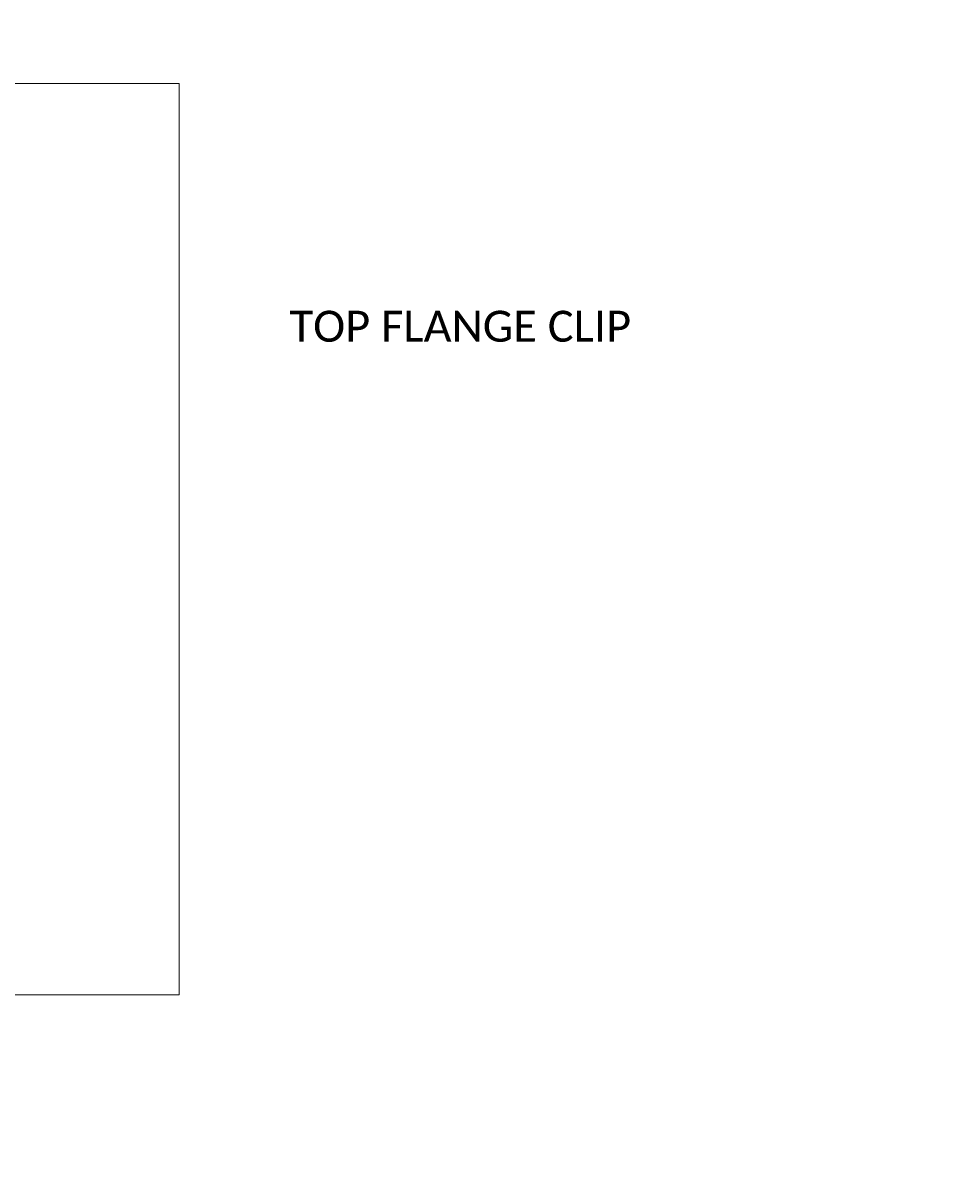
# Model space of a CAD drawing. Extents: x 23 to 1533, y 6 to 258.
# Tile 12 of 15: x 367 to 566, y 6 to 258. Entities that reach past the tile are written whole.
import ezdxf
from ezdxf.enums import TextEntityAlignment as Align

# ---------------------------------------------------------------- set-up
doc = ezdxf.new("R2010")
doc.units = 0
doc.header["$MEASUREMENT"] = 0
doc.layers.add('B_ANNO_DESIGN_NOTES', color=1, linetype='Continuous', lineweight=18, true_color=0xff0000)
for name, color, linetype, lineweight in [('B_ANNO_DIM', 7, 'Continuous', 18), ('B_ANNO_TEXT', 7, 'Continuous', 18), ('B_CONC_GIRD', 50, 'Continuous', 40), ('B_REBAR', 5, 'Continuous', 25)]:
    doc.layers.add(name, color=color, linetype=linetype, lineweight=lineweight)
doc.layers.add('B_ANNO_NOPLOT', color=47, linetype='Continuous', lineweight=18, plot=False)
doc.styles.add('Annotative', font='calibri.ttf', dxfattribs={"height": 0.0625})
doc.styles.get("Standard").update_dxf_attribs({"font": 'calibri.ttf'})
doc.dimstyles.get("Standard").update_dxf_attribs({"dimtxt": 0.0625, "dimasz": 0.0625, "dimexe": 0.03125, "dimexo": 0.03125, "dimgap": 0.03125, "dimtad": 1, "dimdec": 3, "dimzin": 3, "dimdsep": 46, "dimlunit": 4, "dimtxsty": 'Standard', "dimblk": 'OPEN30', "dimcen": 0.03125, "dimaunit": 1, "dimadec": 0, "dimazin": 3, "dimtfac": 0.75, "dimtdec": 3, "dimtofl": 0, "dimtmove": 0, "dimatfit": 3, "dimldrblk": 'OPEN30', "dimfxl": 1, "dimtfill": 1, "dimfrac": 1, "dimtolj": 1, "dimtzin": 0, "dimarcsym": 0})

# ---------------------------------------------------------------- blocks, each defined once
blk = doc.blocks.new('_Open30')
at = {"color": 0, "linetype": 'ByBlock', "lineweight": -2}
for p, q in [((-1, 0.27), (0, 0)), ((0, 0), (-1, -0.27)), ((0, 0), (-1, 0))]:
    blk.add_line(p, q, dxfattribs=at)
blk = doc.blocks.new('*D119')
at = {"layer": 'B_ANNO_DIM', "color": 0, "lineweight": -2, "transparency": 16777216}
for p, q in [((20.46, 239.84), (7.69, 239.84)), ((8.44, 238.34), (8.44, 193.35)), ((20.46, 191.85), (7.69, 191.85))]:
    blk.add_line(p, q, dxfattribs=at)
at = {"layer": 'Defpoints', "color": 0, "transparency": 16777216}
for p in [(21.21, 239.84), (8.44, 191.85), (21.21, 191.85)]:
    blk.add_point(p, dxfattribs=at)
at = {"layer": 'B_ANNO_DIM', "color": 0, "lineweight": -2, "transparency": 16777216, "xscale": 1.5, "yscale": 1.5, "zscale": 1.5}
for p, rotation in [((8.44, 239.84), 90), ((8.44, 191.85), 270)]:
    blk.add_blockref('_Open30', p, dxfattribs=dict(at, rotation=rotation))
at = {"layer": 'B_ANNO_DIM', "color": 0, "transparency": 16777216, "insert": (6.93, 215.85), "char_height": 1.5, "attachment_point": 5, "rotation": 90, "bg_fill": 3, "box_fill_scale": 1.25, "bg_fill_color": 256, "bg_fill_true_color": 13158600, "bg_fill_transparency": 0}
blk.add_mtext('\\A1;4\'-0"', dxfattribs=at)
blk = doc.blocks.new('*D122')
at = {"layer": 'B_ANNO_DIM', "color": 0, "lineweight": -2, "transparency": 16777216}
for p, q in [((24.19, 239.84), (14.42, 239.84)), ((15.17, 234.87), (15.17, 238.34)), ((20.46, 233.37), (14.42, 233.37))]:
    blk.add_line(p, q, dxfattribs=at)
at = {"layer": 'Defpoints', "color": 0, "transparency": 16777216}
for p in [(15.17, 239.84), (24.94, 239.84), (21.21, 233.37)]:
    blk.add_point(p, dxfattribs=at)
at = {"layer": 'B_ANNO_DIM', "color": 0, "lineweight": -2, "transparency": 16777216, "xscale": 1.5, "yscale": 1.5, "zscale": 1.5}
for p, rotation in [((15.17, 239.84), 90), ((15.17, 233.37), 270)]:
    blk.add_blockref('_Open30', p, dxfattribs=dict(at, rotation=rotation))
blk = doc.blocks.new('*D120')
at = {"layer": 'B_ANNO_DIM', "color": 0, "lineweight": -2, "transparency": 16777216}
for p, q in [((19.71, 245.97), (18.21, 245.97)), ((21.21, 240.59), (21.21, 246.72)), ((24.94, 240.59), (24.94, 246.72)), ((26.44, 245.97), (27.94, 245.97)), ((21.21, 234.12), (21.21, 239.09))]:
    blk.add_line(p, q, dxfattribs=at)
at = {"layer": 'Defpoints', "color": 0, "transparency": 16777216}
for p in [(24.94, 245.97), (24.94, 239.84), (21.21, 233.37)]:
    blk.add_point(p, dxfattribs=at)
at = {"layer": 'B_ANNO_DIM', "color": 0, "lineweight": -2, "transparency": 16777216, "xscale": 1.5, "yscale": 1.5, "zscale": 1.5}
blk.add_blockref('_Open30', (21.21, 245.97), dxfattribs=at)
at = {"layer": 'B_ANNO_DIM', "color": 0, "lineweight": -2, "transparency": 16777216, "xscale": 1.5, "yscale": 1.5, "zscale": 1.5, "rotation": 180}
blk.add_blockref('_Open30', (24.94, 245.97), dxfattribs=at)
blk = doc.blocks.new('*U36')
at = {"layer": 'B_REBAR'}
for p, q in [((2.59, 0.25), (3.03, 0.25)), ((7.09, 0.25), (3.03, 0.25)), ((7.59, 0.25), (12.09, 0.25)), ((12.59, 0.25), (17.09, 0.25)), ((17.59, 0.25), (22.09, 0.25)), ((22.59, 0.25), (27.09, 0.25)), ((27.59, 0.25), (32.09, 0.25)), ((32.59, 0.25), (37.09, 0.25)), ((37.59, 0.25), (42.09, 0.25)), ((42.59, 0.25), (47.09, 0.25)), ((47.59, 0.25), (52.09, 0.25)), ((52.59, 0.25), (56.54, 0.25)), ((2.59, -0.25), (3.03, -0.25)), ((3.03, -0.25), (7.09, -0.25)), ((7.59, -0.25), (12.09, -0.25)), ((12.59, -0.25), (17.09, -0.25)), ((17.59, -0.25), (22.09, -0.25)), ((22.59, -0.25), (27.09, -0.25)), ((27.59, -0.25), (32.09, -0.25)), ((32.59, -0.25), (37.09, -0.25)), ((37.59, -0.25), (42.09, -0.25)), ((42.59, -0.25), (47.09, -0.25)), ((47.59, -0.25), (52.09, -0.25)), ((52.59, -0.25), (56.54, -0.25))]:
    blk.add_line(p, q, dxfattribs=at)
blk.add_lwpolyline([(2.09, 0.25), (0, 0.25), (0, -0.25), (2.09, -0.25)], dxfattribs=at)
blk = doc.blocks.new('*U19')
at = {"layer": 'B_REBAR'}
for p, q in [((7.09, 0.25), (3.03, 0.25)), ((3.03, 0.25), (3.03, -0.25)), ((7.59, 0.25), (12.09, 0.25)), ((12.59, 0.25), (17.09, 0.25)), ((17.59, 0.25), (22.09, 0.25)), ((22.59, 0.25), (27.09, 0.25)), ((27.59, 0.25), (32.09, 0.25)), ((32.59, 0.25), (37.09, 0.25)), ((37.59, 0.25), (42.09, 0.25)), ((42.59, 0.25), (47.09, 0.25)), ((47.59, 0.25), (52.09, 0.25)), ((52.59, 0.25), (56.54, 0.25)), ((3.03, -0.25), (7.09, -0.25)), ((7.59, -0.25), (12.09, -0.25)), ((12.59, -0.25), (17.09, -0.25)), ((17.59, -0.25), (22.09, -0.25)), ((22.59, -0.25), (27.09, -0.25)), ((27.59, -0.25), (32.09, -0.25)), ((32.59, -0.25), (37.09, -0.25)), ((37.59, -0.25), (42.09, -0.25)), ((42.59, -0.25), (47.09, -0.25)), ((47.59, -0.25), (52.09, -0.25)), ((52.59, -0.25), (56.54, -0.25))]:
    blk.add_line(p, q, dxfattribs=at)
blk = doc.blocks.new('*U21')
at = {"layer": 'B_REBAR'}
blk.add_line((-0.25, 1.89), (0.25, 1.89), dxfattribs=at)
blk.add_lwpolyline([(0.25, 1.89), (0.25, 45), (-0.25, 45), (-0.25, 1.89)], dxfattribs=at)
blk = doc.blocks.new('*U118')
at = {"layer": 'B_ANNO_DESIGN_NOTES'}
h = blk.add_hatch(dxfattribs=at)
h.set_pattern_fill('ANSI31', color=256, scale=8)
h.set_pattern_definition([(45, (12.6745, 229.333), (-0.707107, 0.707107), [])])
h.paths.add_polyline_path([(21.4802, 249.0781), (24.6639, 249.0781), (24.6639, 247.3688), (21.4802, 247.3688)])
at = {"layer": 'B_ANNO_DESIGN_NOTES', "elevation": 0.8422}
blk.add_lwpolyline([(21.4802, 249.0781), (24.6639, 249.0781), (24.6639, 247.3688), (21.4802, 247.3688)], close=True, dxfattribs=at)
at = {"layer": 'B_ANNO_NOPLOT', "flags": 128}
blk.add_lwpolyline([(0, 0), (0, 252), (323.9277, 252), (323.9277, 238.8552), (378, 238.8552), (378, 40.4996), (316.5708, 40.4996), (316.5708, 0)], close=True, dxfattribs=at)
for name, p in [('*U19', (23.208, 237.845, 0.8422)), ('*U36', (23.208, 193.845, 0.8422))]:
    blk.add_blockref(name, p)
at = {"rotation": 180}
blk.add_blockref('*U21', (25.547, 238.3449, 0.8422), dxfattribs=at)
at = {"layer": 'B_ANNO_DIM', "style": 'Annotative'}
blk.add_attdef('LHFH', text='', height=1.5, dxfattribs=at).set_placement((23.1418, 248.2234, 0.8422), align=Align.MIDDLE_CENTER)
at = {"layer": 'B_ANNO_TEXT', "insert": (402, 186), "char_height": 6.75, "width": 106.160455, "attachment_point": 4, "line_spacing_factor": 0.8, "style": 'Annotative'}
blk.add_mtext('TOP FLANGE CLIP', dxfattribs=at)
at = {"layer": 'B_ANNO_DIM'}
dim = blk.add_linear_dim(base=(8.4444, 191.8451, 0.8422), p1=(21.208, 239.8449, 0.8422), p2=(21.208, 191.8451, 0.8422), angle=90, dimstyle='Standard', override={"dimscale": 24}, dxfattribs=at)
dim.commit()
dim.dimension.update_dxf_attribs({"geometry": '*D119', "text_midpoint": (8.4444, 215.845, 0.8422), "dimtype": 160})
at = {"layer": 'B_ANNO_DESIGN_NOTES'}
h = blk.add_hatch(dxfattribs=at)
h.set_pattern_fill('ANSI31', color=256, scale=8, angle=90)
h.set_pattern_definition([(135, (31.8035, 226.2813), (-0.707107, -0.707107), [])])
h.paths.add_polyline_path([(12.0584, 235.0869), (12.0584, 238.2706), (13.7677, 238.2706), (13.7677, 235.0869)])
blk.add_lwpolyline([(12.0584, 235.0869), (12.0584, 238.2706), (13.7677, 238.2706), (13.7677, 235.0869)], close=True, dxfattribs=at)
at = {"layer": 'B_CONC_GIRD', "elevation": 0.8422}
blk.add_lwpolyline([(79.7452, 191.8451), (21.208, 191.8451), (21.208, 233.373), (24.9406, 239.8449), (79.7452, 239.8449)], dxfattribs=at)
at = {"layer": 'B_ANNO_DIM', "style": 'Annotative'}
blk.add_attdef('LHFV', text='', height=1.5, rotation=90, dxfattribs=at).set_placement((12.913, 236.6788, 0.8422), align=Align.MIDDLE_CENTER)
at = {"layer": 'B_ANNO_DIM'}
dim = blk.add_linear_dim(base=(24.936, 245.9654, 0.8422), p1=(21.208, 233.373, 0.8422), p2=(24.936, 239.8449, 0.8422), text=' ', dimstyle='Standard', override={"dimscale": 24}, dxfattribs=at)
dim.commit()
dim.dimension.update_dxf_attribs({"geometry": '*D120', "text_midpoint": (23.072, 245.9654, 0.8422), "dimtype": 160})
dim = blk.add_linear_dim(base=(15.1711, 239.8449, 0.8422), p1=(21.208, 233.373, 0.8422), p2=(24.9406, 239.8449, 0.8422), angle=90, text=' ', dimstyle='Standard', override={"dimscale": 24}, dxfattribs=at)
dim.commit()
dim.dimension.update_dxf_attribs({"geometry": '*D122', "text_midpoint": (15.1711, 236.6089, 0.8422), "dimtype": 160})

msp = doc.modelspace()

# ---------------------------------------------------------------- block references
msp.add_blockref('*U118', (22.5, 6)).add_auto_attribs({'LHFV': 'XX"', 'LHFH': 'XX"'})

doc.saveas('drawing.dxf')
